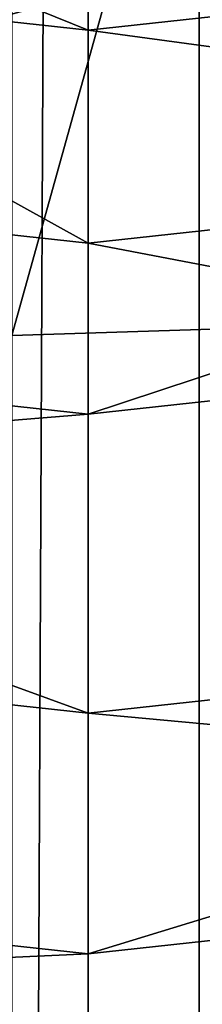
# Model space of a CAD drawing. Header units: millimetres. Extents: x -4.88 to 4.89, y -4.29 to 5.48.
# Tile 167 of 256: x 0.00027 to 0.0066, y -0.55097 to -0.51688. Entities that reach past the tile are written whole.
import ezdxf

# ---------------------------------------------------------------- set-up
doc = ezdxf.new("R2010")
doc.units = ezdxf.units.MM
doc.layers.get('0').update_dxf_attribs({"true_color": 0x5890e1})

msp = doc.modelspace()

# ---------------------------------------------------------------- meshes
at = {"color": 206, "true_color": 0x6c0888}
mesh = msp.add_polyface(dxfattribs=at)
corners = [(-4.61817455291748, 0.5942677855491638, 63.11192321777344), (-0.3076751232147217, 0.5942677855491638, 63.11192321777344), (-0.3070552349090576, 0.5745411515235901, 63.11192321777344), (-0.3076751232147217, 0.5942676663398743, 63.64631652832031), (-0.3070552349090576, 0.5745410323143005, 63.64631652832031), (-4.492310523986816, 0.3112271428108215, 63.62292098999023), (-4.609048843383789, 0.3038826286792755, 63.11192321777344), (-0.3051979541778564, 0.5548924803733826, 63.11192321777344), (-0.3051979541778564, 0.554892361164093, 63.64631652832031), (-4.46566104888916, 0.02930366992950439, 63.62292098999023), (-4.581707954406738, 0.01464360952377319, 63.11192321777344), (-0.3021106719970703, 0.5353990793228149, 63.11192321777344), (-0.3021106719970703, 0.5353990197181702, 63.64631652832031), (-4.421361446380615, -0.2503901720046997, 63.62292098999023), (-4.536259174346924, -0.2723079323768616, 63.11192321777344), (-0.2978050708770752, 0.5161380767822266, 63.11192321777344), (-0.2978050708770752, 0.5161380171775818, 63.64631652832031), (-4.359587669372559, -0.5267506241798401, 63.62292098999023), (-4.472882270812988, -0.5558395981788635, 63.11192321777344), (-0.2922987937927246, 0.4971854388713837, 63.11192321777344), (-0.2922987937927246, 0.4971853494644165, 63.64631652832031), (-4.280582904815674, -0.7986868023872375, 63.62292098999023), (-0.2856135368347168, 0.4786157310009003, 63.64631652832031), (-0.2856135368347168, 0.4786158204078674, 63.11192321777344), (-0.2777750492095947, 0.4605026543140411, 63.64631652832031), (-0.2777755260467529, 0.4605027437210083, 63.11192321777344), (-0.268815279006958, 0.4429174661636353, 63.64631652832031), (-0.268815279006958, 0.44291752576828, 63.11192321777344), (-0.2587685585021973, 0.4259296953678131, 63.64631652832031), (-0.2587685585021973, 0.4259297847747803, 63.11192321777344), (-0.2476754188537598, 0.4096059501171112, 63.64631652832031), (-0.2476754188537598, 0.4096060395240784, 63.11192321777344), (-0.2355785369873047, 0.394011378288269, 63.64631652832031), (-0.2355785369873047, 0.3940114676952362, 63.11192321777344), (-0.2225267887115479, 0.3792068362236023, 63.64631652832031), (-0.2225267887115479, 0.3792069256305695, 63.11192321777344), (-0.2085716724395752, 0.3652509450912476, 63.64631652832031), (-0.2085716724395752, 0.3652510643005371, 63.11192321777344), (-0.1937670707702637, 0.3521991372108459, 63.64631652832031), (-0.1937670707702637, 0.3521992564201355, 63.11192321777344), (-0.1781723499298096, 0.3401025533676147, 63.64631271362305), (-0.1781723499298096, 0.3401026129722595, 63.11192321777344), (-0.161848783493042, 0.3290092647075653, 63.64631652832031), (-0.161848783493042, 0.3290091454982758, 63.11192321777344), (-0.1448607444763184, 0.3189625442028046, 63.64631652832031), (-0.1448607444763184, 0.318962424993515, 63.11192321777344), (-0.1272754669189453, 0.310002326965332, 63.64631652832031), (-0.1272754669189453, 0.3100021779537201, 63.11192321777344), (-0.1091625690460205, 0.3021639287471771, 63.64631652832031), (-0.1091625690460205, 0.3021638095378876, 63.11192321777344), (-0.09059309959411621, 0.295478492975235, 63.64631652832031), (-0.09059309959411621, 0.2954785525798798, 63.11192321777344), (-0.0716402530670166, 0.2899720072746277, 63.64631652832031), (-0.0716402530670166, 0.2899720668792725, 63.11192321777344), (-0.05237913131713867, 0.2856671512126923, 63.64631652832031), (-0.05237936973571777, 0.285667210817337, 63.11192321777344), (-0.03288602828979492, 0.2825792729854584, 63.64631652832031), (-0.03288602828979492, 0.2825789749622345, 63.11192321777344), (-0.01323723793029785, 0.2807220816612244, 63.64631652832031), (-0.01323723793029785, 0.2807217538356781, 63.11192321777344), (0.006489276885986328, 0.2801022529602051, 63.64631652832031), (0.006489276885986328, 0.2801019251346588, 63.11192321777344)]
mesh.append_faces([[corners[k] for k in face] for face in [(1, 4, 2), (3, 5, 4), (2, 8, 7), (4, 9, 8), (7, 12, 11), (8, 13, 12), (11, 16, 15), (12, 17, 16), (15, 20, 19), (16, 21, 20), (19, 22, 23), (23, 24, 25), (25, 26, 27), (27, 28, 29), (29, 30, 31), (31, 32, 33), (33, 34, 35), (35, 36, 37), (37, 38, 39), (39, 40, 41), (41, 42, 43), (43, 44, 45), (45, 46, 47), (47, 48, 49), (49, 50, 51), (51, 52, 53), (53, 54, 55), (55, 56, 57), (57, 58, 59), (59, 60, 61)]], dxfattribs={"vtx0": -1, "color": 206})
mesh.append_faces([[corners[k] for k in face] for face in [(0, 1, 2), (1, 3, 4), (6, 2, 7), (2, 4, 8), (10, 7, 11), (7, 8, 12), (14, 11, 15), (11, 12, 16), (18, 15, 19), (15, 16, 20), (19, 20, 22), (23, 22, 24), (25, 24, 26), (27, 26, 28), (29, 28, 30), (31, 30, 32), (33, 32, 34), (35, 34, 36), (37, 36, 38), (39, 38, 40), (41, 40, 42), (43, 42, 44), (45, 44, 46), (47, 46, 48), (49, 48, 50), (51, 50, 52), (53, 52, 54), (55, 54, 56), (57, 56, 58), (59, 58, 60)]], dxfattribs={"vtx2": -1, "color": 206})
mesh = msp.add_polyface(dxfattribs=at)
corners = [(0.00648951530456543, -4.030397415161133, 63.11192321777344), (0.006489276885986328, 0.2801019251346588, 63.11192321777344), (0.02621603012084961, 0.2807217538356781, 63.11192321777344), (0.006489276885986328, 0.2801022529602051, 63.64631652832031), (0.02621603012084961, 0.2807220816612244, 63.64631652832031), (0.2895300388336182, -3.90453314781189, 63.62292098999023), (0.2968742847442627, -4.0212721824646, 63.11192321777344), (0.04586458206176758, 0.2825793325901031, 63.11192321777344), (0.04586482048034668, 0.2825796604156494, 63.64631652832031), (0.5714540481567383, -3.877883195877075, 63.62292098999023), (0.5861139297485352, -3.993930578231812, 63.11192321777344), (0.06535840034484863, 0.2856664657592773, 63.11192321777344), (0.06535840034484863, 0.2856667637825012, 63.64631652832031), (0.8511476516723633, -3.833584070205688, 63.62292098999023), (0.8730654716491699, -3.948482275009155, 63.11192321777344), (0.08461928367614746, 0.2899720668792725, 63.11192321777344), (0.08461928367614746, 0.2899720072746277, 63.64631652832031), (1.127508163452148, -3.77181077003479, 63.62292098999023), (1.156597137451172, -3.88510537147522, 63.11192321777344), (0.103571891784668, 0.2954781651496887, 63.11192321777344), (0.1035721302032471, 0.2954782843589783, 63.64631652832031), (0.1221413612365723, 0.3021639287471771, 63.64631652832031), (0.1221413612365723, 0.3021638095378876, 63.11192321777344), (0.1402542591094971, 0.3100021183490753, 63.64631652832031), (0.1402542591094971, 0.3100019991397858, 63.11192321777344), (0.1578400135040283, 0.3189620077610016, 63.64631652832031), (0.1578395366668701, 0.3189618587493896, 63.11192321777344), (0.174828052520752, 0.3290086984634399, 63.64631652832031), (0.174828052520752, 0.3290085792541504, 63.11192321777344), (0.1911506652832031, 0.3401019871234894, 63.64631271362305), (0.1911506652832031, 0.3401018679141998, 63.11192321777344), (0.2067456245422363, 0.352198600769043, 63.64631652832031), (0.2067456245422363, 0.3521984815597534, 63.11192321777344), (0.2215499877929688, 0.3652504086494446, 63.64631652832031), (0.2215499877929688, 0.365250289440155, 63.11192321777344), (0.2355067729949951, 0.3792060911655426, 63.64631652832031), (0.2355062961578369, 0.3792060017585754, 63.11192321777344), (0.248558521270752, 0.3940104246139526, 63.64631652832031), (0.2485580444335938, 0.3940103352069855, 63.11192321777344), (0.2606544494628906, 0.4096050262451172, 63.64631652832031), (0.2606544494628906, 0.4096049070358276, 63.11192321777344), (0.2717475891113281, 0.4259287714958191, 63.64631652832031), (0.2717475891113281, 0.4259286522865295, 63.11192321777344), (0.2817950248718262, 0.4429164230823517, 63.64631652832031), (0.2817947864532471, 0.4429164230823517, 63.11192321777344), (0.290755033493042, 0.4605017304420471, 63.64631652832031), (0.290755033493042, 0.4605016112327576, 63.11192321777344), (0.298593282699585, 0.4786148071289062, 63.64631652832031), (0.298593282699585, 0.4786147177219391, 63.11192321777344), (0.3052785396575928, 0.4971842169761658, 63.64631652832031), (0.3052785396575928, 0.4971841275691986, 63.11192321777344), (0.3107848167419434, 0.5161370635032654, 63.64631652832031), (0.3107848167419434, 0.5161369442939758, 63.11192321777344), (0.3150908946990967, 0.535398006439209, 63.64631652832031), (0.3150908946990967, 0.5353979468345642, 63.11192321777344), (0.3181779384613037, 0.5548912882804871, 63.64631652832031), (0.3181779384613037, 0.5548911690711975, 63.11192321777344), (0.3200352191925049, 0.5745400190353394, 63.64631652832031), (0.3200352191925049, 0.5745398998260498, 63.11192321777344), (0.3206551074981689, 0.5942666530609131, 63.64631652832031), (0.3206551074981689, 0.5942665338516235, 63.11192321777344)]
mesh.append_faces([[corners[k] for k in face] for face in [(1, 4, 2), (3, 5, 4), (2, 8, 7), (4, 9, 8), (7, 12, 11), (8, 13, 12), (11, 16, 15), (12, 17, 16), (15, 20, 19), (19, 21, 22), (22, 23, 24), (24, 25, 26), (26, 27, 28), (28, 29, 30), (30, 31, 32), (32, 33, 34), (34, 35, 36), (36, 37, 38), (38, 39, 40), (40, 41, 42), (42, 43, 44), (44, 45, 46), (46, 47, 48), (48, 49, 50), (50, 51, 52), (52, 53, 54), (54, 55, 56), (56, 57, 58), (58, 59, 60)]], dxfattribs={"vtx0": -1, "color": 206})
mesh.append_faces([[corners[k] for k in face] for face in [(0, 1, 2), (1, 3, 4), (6, 2, 7), (2, 4, 8), (10, 7, 11), (7, 8, 12), (14, 11, 15), (11, 12, 16), (18, 15, 19), (15, 16, 20), (19, 20, 21), (22, 21, 23), (24, 23, 25), (26, 25, 27), (28, 27, 29), (30, 29, 31), (32, 31, 33), (34, 33, 35), (36, 35, 37), (38, 37, 39), (40, 39, 41), (42, 41, 43), (44, 43, 45), (46, 45, 47), (48, 47, 49), (50, 49, 51), (52, 51, 53), (54, 53, 55), (56, 55, 57), (58, 57, 59)]], dxfattribs={"vtx2": -1, "color": 206})
mesh = msp.add_polyface(dxfattribs=at)
corners = [(-4.391827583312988, -0.8348321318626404, 63.11192321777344), (-0.2922987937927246, 0.4971854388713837, 63.11192321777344), (-0.2856135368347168, 0.4786158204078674, 63.11192321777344), (-0.2922987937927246, 0.4971853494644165, 63.64631652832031), (-4.184659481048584, -1.065125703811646, 63.62292098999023), (-0.2856135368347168, 0.4786157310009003, 63.64631652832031), (-4.29341459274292, -1.108184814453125, 63.11192321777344), (-0.2777755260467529, 0.4605027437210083, 63.11192321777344), (-4.072195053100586, -1.325015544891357, 63.62292098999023), (-0.2777750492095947, 0.4605026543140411, 63.64631652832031), (-4.178031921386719, -1.374818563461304, 63.11192321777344), (-0.268815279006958, 0.44291752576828, 63.11192321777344), (-3.943633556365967, -1.577331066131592, 63.62292098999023), (-0.268815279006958, 0.4429174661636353, 63.64631652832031), (-4.046134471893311, -1.633681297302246, 63.11192321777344), (-0.2587685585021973, 0.4259297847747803, 63.11192321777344), (-3.799483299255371, -1.821076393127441, 63.62292098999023), (-0.2587685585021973, 0.4259296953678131, 63.64631652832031), (-3.89824366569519, -1.883751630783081, 63.11192321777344), (-0.2476754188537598, 0.4096060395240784, 63.11192321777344), (-3.640312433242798, -2.055289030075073, 63.62292098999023), (-0.2476754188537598, 0.4096059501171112, 63.64631652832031), (-3.734942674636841, -2.124041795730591, 63.11192321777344), (-0.2355785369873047, 0.3940114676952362, 63.11192321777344), (-3.46674919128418, -2.279045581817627, 63.62292098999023), (-0.2355785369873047, 0.394011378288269, 63.64631652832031), (-3.556875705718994, -2.353604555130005, 63.11192321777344), (-0.2225267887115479, 0.3792069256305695, 63.11192321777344), (-3.279478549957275, -2.491462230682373, 63.62292098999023), (-0.2225267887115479, 0.3792068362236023, 63.64631652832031), (-3.364745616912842, -2.571532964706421, 63.11192321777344), (-0.2085716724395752, 0.3652510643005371, 63.11192321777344), (-3.079240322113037, -2.69170069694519, 63.62292098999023), (-0.2085716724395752, 0.3652509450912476, 63.64631652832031), (-3.159311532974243, -2.776967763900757, 63.11192321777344), (-0.1937670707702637, 0.3521992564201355, 63.11192321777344), (-2.866823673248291, -2.878971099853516, 63.62292098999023), (-0.1937670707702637, 0.3521991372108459, 63.64631652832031), (-2.941382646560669, -2.969097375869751, 63.11192321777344), (-0.1781723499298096, 0.3401026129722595, 63.11192321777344), (-2.643067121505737, -3.052534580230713, 63.62292098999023), (-0.1781723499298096, 0.3401025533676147, 63.64631271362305), (-2.711820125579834, -3.147164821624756, 63.11192321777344), (-0.161848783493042, 0.3290091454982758, 63.11192321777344), (-2.471529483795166, -3.310465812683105, 63.11192321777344), (-2.408854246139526, -3.211705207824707, 63.62292098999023), (-0.161848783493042, 0.3290092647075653, 63.64631652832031), (-0.1448607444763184, 0.318962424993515, 63.11192321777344), (-2.22145938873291, -3.458357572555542, 63.11192321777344), (-2.165109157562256, -3.355855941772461, 63.62292098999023), (-0.1448607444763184, 0.3189625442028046, 63.64631652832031), (-0.1272754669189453, 0.3100021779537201, 63.11192321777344), (-1.962596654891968, -3.590254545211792, 63.11192321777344), (-1.912793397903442, -3.484417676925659, 63.62292098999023), (-0.1272754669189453, 0.310002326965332, 63.64631652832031), (-0.1091625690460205, 0.3021638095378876, 63.11192321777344), (-1.695963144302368, -3.705637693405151, 63.11192321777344), (-1.652904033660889, -3.596882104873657, 63.62292098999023), (-0.1091625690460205, 0.3021639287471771, 63.64631652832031), (-0.09059309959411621, 0.2954785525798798, 63.11192321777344), (-1.422610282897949, -3.804050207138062, 63.11192321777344), (-1.386464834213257, -3.692805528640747, 63.62292098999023), (-0.09059309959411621, 0.295478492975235, 63.64631652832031), (-0.0716402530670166, 0.2899720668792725, 63.11192321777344), (-1.143618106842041, -3.88510537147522, 63.11192321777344), (-1.114529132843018, -3.771810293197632, 63.62292098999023), (-0.0716402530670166, 0.2899720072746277, 63.64631652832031), (-0.05237936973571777, 0.285667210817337, 63.11192321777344), (-0.8600859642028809, -3.948482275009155, 63.11192321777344), (-0.8381679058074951, -3.833584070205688, 63.62292098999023), (-0.05237913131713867, 0.2856671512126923, 63.64631652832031), (-0.03288602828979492, 0.2825789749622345, 63.11192321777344), (-0.573134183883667, -3.99393105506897, 63.11192321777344), (-0.558474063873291, -3.877884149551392, 63.62292098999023), (-0.03288602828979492, 0.2825792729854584, 63.64631652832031), (-0.01323723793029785, 0.2807217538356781, 63.11192321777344), (-0.2765510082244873, -3.90453314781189, 63.62292098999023), (-0.01323723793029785, 0.2807220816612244, 63.64631652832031), (-0.28389573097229, -4.0212721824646, 63.11192321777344), (0.006489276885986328, 0.2801019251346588, 63.11192321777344), (0.00648951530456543, -3.913428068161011, 63.62292098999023), (0.006489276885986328, 0.2801022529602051, 63.64631652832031)]
mesh.append_faces([[corners[k] for k in face] for face in [(3, 4, 5), (5, 8, 9), (9, 12, 13), (13, 16, 17), (17, 20, 21), (21, 24, 25), (25, 28, 29), (29, 32, 33), (33, 36, 37), (37, 40, 41), (42, 43, 44), (41, 45, 46), (44, 47, 48), (46, 49, 50), (48, 51, 52), (50, 53, 54), (52, 55, 56), (54, 57, 58), (56, 59, 60), (58, 61, 62), (60, 63, 64), (62, 65, 66), (64, 67, 68), (66, 69, 70), (68, 71, 72), (70, 73, 74), (74, 76, 77), (77, 80, 81)]], dxfattribs={"vtx0": -1, "color": 206})
mesh.append_faces([[corners[k] for k in face] for face in [(0, 1, 2), (6, 2, 7), (10, 7, 11), (14, 11, 15), (18, 15, 19), (22, 19, 23), (26, 23, 27), (30, 27, 31), (34, 31, 35), (38, 35, 39), (37, 36, 40), (42, 39, 43), (41, 40, 45), (44, 43, 47), (46, 45, 49), (48, 47, 51), (50, 49, 53), (52, 51, 55), (54, 53, 57), (56, 55, 59), (58, 57, 61), (60, 59, 63), (62, 61, 65), (64, 63, 67), (66, 65, 69), (68, 67, 71), (70, 69, 73), (72, 71, 75), (74, 73, 76), (78, 75, 79), (77, 76, 80)]], dxfattribs={"vtx2": -1, "color": 206})
mesh = msp.add_polyface(dxfattribs=at)
corners = [(0.00648951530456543, -4.030397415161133, 63.11192321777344), (0.02621603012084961, 0.2807217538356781, 63.11192321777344), (0.2968742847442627, -4.0212721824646, 63.11192321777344), (0.006489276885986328, 0.2801022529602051, 63.64631652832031), (0.00648951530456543, -3.913428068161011, 63.62292098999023), (0.2895300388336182, -3.90453314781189, 63.62292098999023), (0.04586458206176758, 0.2825793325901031, 63.11192321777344), (0.5861139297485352, -3.993930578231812, 63.11192321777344), (0.02621603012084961, 0.2807220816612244, 63.64631652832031), (0.5714540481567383, -3.877883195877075, 63.62292098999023), (0.06535840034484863, 0.2856664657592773, 63.11192321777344), (0.8730654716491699, -3.948482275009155, 63.11192321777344), (0.04586482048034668, 0.2825796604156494, 63.64631652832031), (0.8511476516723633, -3.833584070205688, 63.62292098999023), (0.08461928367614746, 0.2899720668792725, 63.11192321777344), (1.156597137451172, -3.88510537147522, 63.11192321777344), (0.06535840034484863, 0.2856667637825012, 63.64631652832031), (1.127508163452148, -3.77181077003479, 63.62292098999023), (0.103571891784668, 0.2954781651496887, 63.11192321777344), (1.435590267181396, -3.804050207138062, 63.11192321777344), (0.08461928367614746, 0.2899720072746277, 63.64631652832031), (1.399445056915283, -3.692806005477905, 63.62292098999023), (0.1221413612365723, 0.3021638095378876, 63.11192321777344), (1.708942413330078, -3.705637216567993, 63.11192321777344), (0.1035721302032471, 0.2954782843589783, 63.64631652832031), (1.66588306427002, -3.596881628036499, 63.62292098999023), (0.1402542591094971, 0.3100019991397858, 63.11192321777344), (1.975575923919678, -3.590254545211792, 63.11192321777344), (0.1221413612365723, 0.3021639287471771, 63.64631652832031), (1.925773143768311, -3.484417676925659, 63.62292098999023), (0.1578395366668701, 0.3189618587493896, 63.11192321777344), (2.234439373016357, -3.458357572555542, 63.11192321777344), (0.1402542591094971, 0.3100021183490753, 63.64631652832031), (2.178088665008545, -3.355855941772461, 63.62292098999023), (0.174828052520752, 0.3290085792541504, 63.11192321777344), (2.484509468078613, -3.310466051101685, 63.11192321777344), (0.1578400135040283, 0.3189620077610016, 63.64631652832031), (2.421834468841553, -3.211705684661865, 63.62292098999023), (2.513118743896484, -3.355547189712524, 63.11565399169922), (2.746199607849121, -3.176621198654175, 63.11360168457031), (2.756182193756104, -3.190360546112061, 63.11565399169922), (2.504018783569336, -3.34120774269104, 63.11360168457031), (2.73574161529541, -3.162226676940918, 63.11235046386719), (2.494484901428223, -3.326184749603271, 63.11235046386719), (2.724798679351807, -3.147165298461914, 63.11192321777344), (0.1911506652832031, 0.3401018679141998, 63.11192321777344), (0.174828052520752, 0.3290086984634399, 63.64631652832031), (2.656045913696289, -3.052535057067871, 63.62292098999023), (2.497044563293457, -3.330218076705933, 63.97383117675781), (2.73854923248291, -3.166091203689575, 63.97383117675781), (2.711048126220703, -3.128239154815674, 65.01727294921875), (2.836936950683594, -3.301510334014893, 63.18302154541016), (2.831644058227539, -3.294225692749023, 63.17399978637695), (3.070231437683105, -3.109158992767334, 63.17399978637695), (2.825966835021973, -3.28641152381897, 63.16547393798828), (3.064074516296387, -3.1017165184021, 63.16547393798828), (2.81989574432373, -3.278055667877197, 63.15747451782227), (3.057491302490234, -3.093758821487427, 63.15747451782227), (2.813424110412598, -3.269147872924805, 63.15002822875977), (3.050471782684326, -3.085274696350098, 63.15002822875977), (2.806541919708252, -3.259675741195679, 63.14316177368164), (3.043009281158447, -3.076253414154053, 63.14316177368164), (2.79924201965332, -3.249628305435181, 63.13690185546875), (3.035092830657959, -3.066684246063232, 63.13690185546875), (2.791515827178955, -3.238993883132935, 63.13127517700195), (3.026714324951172, -3.05655574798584, 63.13127517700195), (2.783355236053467, -3.227761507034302, 63.12630844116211), (3.017863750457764, -3.045857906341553, 63.12630844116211), (2.77475118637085, -3.215919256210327, 63.12203216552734), (3.008533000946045, -3.034579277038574, 63.12203216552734), (2.765696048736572, -3.203456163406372, 63.11847305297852), (2.998713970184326, -3.022709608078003, 63.11847305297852), (2.988395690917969, -3.010237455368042, 63.11565399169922), (2.977570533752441, -2.997151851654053, 63.11360168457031), (2.96622896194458, -2.983442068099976, 63.11235046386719), (2.954361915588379, -2.969097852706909, 63.11192321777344), (0.2067456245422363, 0.3521984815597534, 63.11192321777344), (0.1911506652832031, 0.3401019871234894, 63.64631271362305), (2.87980318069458, -2.878971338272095, 63.62292098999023), (2.969274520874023, -2.987123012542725, 63.97383117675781), (2.939451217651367, -2.951071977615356, 65.01727294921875), (2.876054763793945, -3.355351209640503, 65.22996520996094), (3.118392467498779, -3.167375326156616, 65.22996520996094), (0.2215499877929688, 0.365250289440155, 63.11192321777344), (3.172290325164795, -2.776968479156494, 63.11192321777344), (0.2067456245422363, 0.352198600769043, 63.64631652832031), (3.092219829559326, -2.691701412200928, 63.62292098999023), (0.2355062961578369, 0.3792060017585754, 63.11192321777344), (3.377725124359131, -2.571533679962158, 63.11192321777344), (0.2215499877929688, 0.3652504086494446, 63.64631652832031), (3.292458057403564, -2.491462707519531, 63.62292098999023), (0.2485580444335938, 0.3940103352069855, 63.11192321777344), (3.569855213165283, -2.353605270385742, 63.11192321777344), (0.2355067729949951, 0.3792060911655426, 63.64631652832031), (3.479729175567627, -2.279045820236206, 63.62292098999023), (0.2606544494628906, 0.4096049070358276, 63.11192321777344), (3.747922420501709, -2.124042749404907, 63.11192321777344)]
mesh.append_faces([[corners[k] for k in face] for face in [(0, 1, 2), (2, 6, 7), (7, 10, 11), (11, 14, 15), (15, 18, 19), (19, 22, 23), (23, 26, 27), (27, 30, 31), (31, 34, 35), (38, 39, 40), (41, 42, 39), (43, 44, 42), (35, 45, 44), (37, 49, 47), (48, 50, 49), (70, 72, 71), (40, 73, 72), (39, 74, 73), (42, 75, 74), (44, 76, 75), (47, 79, 78), (49, 80, 79), (50, 82, 80), (75, 83, 84), (84, 87, 88), (88, 91, 92), (92, 95, 96)]], dxfattribs={"vtx0": -1, "color": 206})
mesh.append_faces([[corners[k] for k in face] for face in [(3, 4, 5), (8, 5, 9), (12, 9, 13), (16, 13, 17), (20, 17, 21), (24, 21, 25), (28, 25, 29), (32, 29, 33), (36, 33, 37), (46, 37, 47), (37, 48, 49), (51, 52, 53), (52, 54, 55), (54, 56, 57), (56, 58, 59), (58, 60, 61), (60, 62, 63), (62, 64, 65), (64, 66, 67), (66, 68, 69), (68, 70, 71), (70, 40, 72), (40, 39, 73), (39, 42, 74), (42, 44, 75), (77, 47, 78), (47, 49, 79), (49, 50, 80), (50, 81, 82), (85, 78, 86), (89, 86, 90), (93, 90, 94)]], dxfattribs={"vtx2": -1, "color": 206})
mesh = msp.add_polyface(dxfattribs=at)
corners = [(-1.183853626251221, -4.041811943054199, 63.15747451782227), (-0.8883390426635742, -4.096590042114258, 63.15002822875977), (-0.89040207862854, -4.107405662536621, 63.15747451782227), (-1.18111515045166, -4.031147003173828, 63.15002822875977), (-0.8861451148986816, -4.085089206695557, 63.14316177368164), (-1.178203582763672, -4.019806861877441, 63.14316177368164), (-0.8838181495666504, -4.072889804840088, 63.13690185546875), (-1.175114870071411, -4.007777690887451, 63.13690185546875), (-0.881354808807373, -4.059978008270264, 63.13127517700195), (-1.17184591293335, -3.99504542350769, 63.13127517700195), (-0.8787531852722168, -4.046339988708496, 63.12630844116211), (-1.168393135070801, -3.981597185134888, 63.12630844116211), (-0.8760104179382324, -4.031961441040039, 63.12203216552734), (-1.164752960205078, -3.967419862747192, 63.12203216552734), (-0.8731238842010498, -4.016829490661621, 63.11847305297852), (-1.160921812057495, -3.952498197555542, 63.11847305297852), (-0.8700907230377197, -4.00092887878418, 63.11565399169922), (-1.156896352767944, -3.936820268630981, 63.11565399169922), (-0.8669083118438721, -3.984246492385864, 63.11360168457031), (-1.15267276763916, -3.920370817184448, 63.11360168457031), (-0.8635745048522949, -3.966768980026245, 63.11235046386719), (-1.148247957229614, -3.903136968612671, 63.11235046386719), (-0.8600859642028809, -3.948482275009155, 63.11192321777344), (-1.114529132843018, -3.771810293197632, 63.62292098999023), (-0.8644692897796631, -3.971461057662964, 63.97383117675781), (-0.8381679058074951, -3.833584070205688, 63.62292098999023), (-1.149435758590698, -3.907763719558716, 63.97383117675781), (-0.8557019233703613, -3.925502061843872, 65.01727294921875), (-1.137799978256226, -3.862445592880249, 65.01727294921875), (-0.9083049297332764, -4.201255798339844, 65.22996520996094), (-0.5873603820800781, -4.106542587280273, 63.13127517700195), (-0.5856201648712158, -4.092767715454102, 63.12630844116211), (-0.5837855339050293, -4.078245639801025, 63.12203216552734), (-0.5818548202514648, -4.062962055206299, 63.11847305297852), (-0.5798261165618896, -4.046902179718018, 63.11565399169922), (-0.5776975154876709, -4.030053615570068, 63.11360168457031), (-0.575467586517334, -4.012401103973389, 63.11235046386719), (-0.573134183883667, -3.99393105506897, 63.11192321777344), (-0.576066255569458, -4.017139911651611, 63.97383117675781), (-0.558474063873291, -3.877884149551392, 63.62292098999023), (-0.5702018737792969, -3.970721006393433, 65.01727294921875), (-0.6053860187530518, -4.249233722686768, 65.22996520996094), (-0.2882645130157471, -4.090713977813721, 63.11847305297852), (-0.287247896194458, -4.074559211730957, 63.11565399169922), (-0.2861816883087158, -4.057609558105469, 63.11360168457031), (-0.2850644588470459, -4.039852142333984, 63.11235046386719), (-0.28389573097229, -4.0212721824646, 63.11192321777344), (-0.01323723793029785, 0.2807217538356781, 63.11192321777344), (-0.2853641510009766, -4.044619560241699, 63.97383117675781), (-0.2765510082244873, -3.90453314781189, 63.62292098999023), (-0.282426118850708, -3.997923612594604, 65.01727294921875), (-0.3000528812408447, -4.278096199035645, 65.22996520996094), (0.00648951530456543, -4.083790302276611, 63.11565399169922), (0.00648951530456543, -4.066807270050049, 63.11360168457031), (0.00648951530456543, -4.049014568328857, 63.11235046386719), (0.00648951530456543, -4.030397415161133, 63.11192321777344), (0.006489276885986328, 0.2801019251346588, 63.11192321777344), (0.00648951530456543, -4.053791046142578, 63.97383117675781), (0.00648951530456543, -3.913428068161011, 63.62292098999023), (0.006489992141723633, -4.007003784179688, 65.01727294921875)]
mesh.append_faces([[corners[k] for k in face] for face in [(0, 1, 2), (3, 4, 1), (5, 6, 4), (7, 8, 6), (9, 10, 8), (11, 12, 10), (13, 14, 12), (15, 16, 14), (17, 18, 16), (19, 20, 18), (21, 22, 20), (23, 24, 25), (26, 27, 24), (28, 29, 27), (10, 32, 31), (12, 33, 32), (14, 34, 33), (16, 35, 34), (18, 36, 35), (20, 37, 36), (25, 38, 39), (24, 40, 38), (27, 41, 40), (33, 43, 42), (34, 44, 43), (35, 45, 44), (36, 46, 45), (37, 47, 46), (39, 48, 49), (38, 50, 48), (40, 51, 50), (43, 53, 52), (44, 54, 53), (45, 55, 54), (46, 56, 55), (49, 57, 58), (48, 59, 57)]], dxfattribs={"vtx0": -1, "color": 206})
mesh.append_faces([[corners[k] for k in face] for face in [(6, 8, 30), (8, 10, 31), (10, 12, 32), (12, 14, 33), (14, 16, 34), (16, 18, 35), (18, 20, 36), (20, 22, 37), (25, 24, 38), (24, 27, 40), (32, 33, 42), (33, 34, 43), (34, 35, 44), (35, 36, 45), (36, 37, 46), (39, 38, 48), (38, 40, 50), (42, 43, 52), (43, 44, 53), (44, 45, 54), (45, 46, 55), (49, 48, 57), (48, 50, 59)]], dxfattribs={"vtx2": -1, "color": 206})
mesh = msp.add_polyface(dxfattribs=at)
corners = [(0.05041313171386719, -0.0129440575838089, -8.298449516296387), (0.7102479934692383, -0.23077392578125, -8.280877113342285), (0.04950094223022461, -0.0160839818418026, -8.298449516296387), (0.7286782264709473, -0.236762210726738, -7.897031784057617), (0.04950094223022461, -0.01608395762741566, -7.897032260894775), (0.0483933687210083, -0.01916040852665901, -7.897032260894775), (0.6943563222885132, -0.2749152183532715, -8.280877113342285), (0.0483933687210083, -0.01916043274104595, -8.298449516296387), (0.7123739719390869, -0.2820489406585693, -7.897031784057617), (0.04709482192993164, -0.02216123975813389, -7.897032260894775), (0.6757241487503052, -0.3179717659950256, -8.280877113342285), (0.04709476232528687, -0.02216126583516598, -8.298449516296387), (0.6932584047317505, -0.3262227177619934, -7.897031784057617), (0.04561036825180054, -0.02507463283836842, -7.897032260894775), (0.6544250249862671, -0.3597733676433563, -8.280877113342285), (0.04561036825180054, -0.02507464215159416, -8.298449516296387), (0.671406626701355, -0.369109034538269, -7.897031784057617), (0.04394596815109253, -0.02788903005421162, -7.897032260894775), (0.6305434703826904, -0.4001550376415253, -8.280877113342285), (0.04394590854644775, -0.02788905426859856, -8.298449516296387), (0.6469053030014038, -0.410538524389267, -7.897031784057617), (0.04210799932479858, -0.0305933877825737, -7.897032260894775), (0.6041730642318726, -0.4389578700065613, -8.280877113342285), (0.04210793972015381, -0.03059341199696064, -8.298449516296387), (0.6198505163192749, -0.450348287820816, -7.897031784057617), (0.04010403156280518, -0.03317699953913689, -7.897032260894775), (0.5754187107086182, -0.4760279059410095, -8.280877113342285), (0.0401039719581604, -0.03317702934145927, -8.298449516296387), (0.5903500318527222, -0.4883802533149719, -7.897031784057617), (0.03794169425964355, -0.03562969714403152, -7.897032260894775), (0.5443930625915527, -0.5112194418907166, -8.280877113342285), (0.03794163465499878, -0.03562972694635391, -8.298449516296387), (0.5585194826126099, -0.5244849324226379, -7.897031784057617), (0.03562963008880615, -0.03794179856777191, -7.897032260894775), (0.5112191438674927, -0.5443934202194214, -8.280877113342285), (0.03562963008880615, -0.037941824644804, -8.298449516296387), (0.5244847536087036, -0.558519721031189, -7.897031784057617), (0.0331769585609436, -0.04010411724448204, -7.897032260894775), (0.4760276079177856, -0.5754188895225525, -8.280877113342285), (0.0331769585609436, -0.04010414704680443, -8.298449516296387), (0.488379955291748, -0.5903502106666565, -7.897031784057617), (0.03059333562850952, -0.04210815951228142, -7.897032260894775), (0.438957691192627, -0.6041731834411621, -8.280877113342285), (0.03059333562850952, -0.04210818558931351, -8.298449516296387), (0.4503481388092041, -0.6198508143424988, -7.897031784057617), (0.02788901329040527, -0.0439460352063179, -7.897032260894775), (0.4105384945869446, -0.6469054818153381, -7.897031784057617), (0.4001548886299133, -0.6305436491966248, -8.280876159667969), (0.02788901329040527, -0.04394606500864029, -8.298449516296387), (0.02507460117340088, -0.04561049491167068, -7.897032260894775), (0.3691088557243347, -0.6714068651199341, -7.897031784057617), (0.3597731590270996, -0.6544253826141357, -8.280876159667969), (0.02507460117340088, -0.04561052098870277, -8.298449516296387), (0.02216118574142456, -0.04709498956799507, -7.897032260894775), (0.3262224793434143, -0.6932585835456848, -7.897031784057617), (0.3179715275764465, -0.6757243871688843, -8.280876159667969), (0.02216118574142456, -0.04709501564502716, -8.298449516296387), (0.01916038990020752, -0.04839355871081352, -7.897032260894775), (0.2820486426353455, -0.7123743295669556, -7.897031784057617), (0.2749149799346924, -0.6943565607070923, -8.280876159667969), (0.01916033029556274, -0.04839358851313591, -8.298449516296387), (0.01608389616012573, -0.04950115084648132, -7.897032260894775), (0.2367621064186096, -0.7286784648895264, -7.897031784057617), (0.2307737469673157, -0.7102483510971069, -8.280876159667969), (0.01608389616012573, -0.04950117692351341, -8.298449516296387), (0.01294398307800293, -0.05041342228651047, -7.897032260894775), (0.1905408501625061, -0.7421069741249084, -7.897031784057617), (0.1857215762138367, -0.7233372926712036, -8.280876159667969), (0.01294398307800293, -0.05041341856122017, -8.298449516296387), (0.009752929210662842, -0.05112667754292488, -7.897032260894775), (0.1435671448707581, -0.7526068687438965, -7.897031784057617), (0.1399359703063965, -0.7335715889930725, -8.280876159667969), (0.009752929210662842, -0.05112673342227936, -8.298449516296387), (0.006523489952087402, -0.05163812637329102, -7.897032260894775), (0.09602731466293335, -0.7601364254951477, -7.897031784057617), (0.09359854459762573, -0.7409106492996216, -8.280876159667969), (0.006523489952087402, -0.05163818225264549, -8.298449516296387), (0.003268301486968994, -0.05194587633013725, -7.897032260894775), (0.04689204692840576, -0.7453257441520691, -8.280876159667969), (0.003268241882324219, -0.05194593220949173, -8.298449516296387), (0.04810881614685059, -0.764665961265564, -7.897031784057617), (1.192092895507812e-07, -0.05204856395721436, -7.897032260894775), (5.960464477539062e-08, -0.7467994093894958, -8.280876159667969), (5.960464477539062e-08, -0.05204861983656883, -8.298449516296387)]
mesh.append_faces([[corners[k] for k in face] for face in [(0, 1, 2), (2, 6, 7), (7, 10, 11), (11, 14, 15), (15, 18, 19), (19, 22, 23), (23, 26, 27), (27, 30, 31), (31, 34, 35), (35, 38, 39), (39, 42, 43), (44, 45, 46), (43, 47, 48), (46, 49, 50), (48, 51, 52), (50, 53, 54), (52, 55, 56), (54, 57, 58), (56, 59, 60), (58, 61, 62), (60, 63, 64), (62, 65, 66), (64, 67, 68), (66, 69, 70), (68, 71, 72), (70, 73, 74), (72, 75, 76), (76, 78, 79), (79, 82, 83)]], dxfattribs={"vtx0": -1, "color": 206})
mesh.append_faces([[corners[k] for k in face] for face in [(3, 4, 5), (8, 5, 9), (12, 9, 13), (16, 13, 17), (20, 17, 21), (24, 21, 25), (28, 25, 29), (32, 29, 33), (36, 33, 37), (40, 37, 41), (44, 41, 45), (43, 42, 47), (46, 45, 49), (48, 47, 51), (50, 49, 53), (52, 51, 55), (54, 53, 57), (56, 55, 59), (58, 57, 61), (60, 59, 63), (62, 61, 65), (64, 63, 67), (66, 65, 69), (68, 67, 71), (70, 69, 73), (72, 71, 75), (74, 73, 77), (76, 75, 78), (80, 77, 81), (79, 78, 82)]], dxfattribs={"vtx2": -1, "color": 206})
mesh = msp.add_polyface(dxfattribs=at)
corners = [(0.1972067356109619, -0.7680689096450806, -7.931249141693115), (0.1482478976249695, -0.7771441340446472, -7.925655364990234), (0.1485897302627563, -0.7789360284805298, -7.931249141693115), (0.1967530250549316, -0.7663020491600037, -7.925655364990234), (0.1478844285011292, -0.7752388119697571, -7.920496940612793), (0.1962707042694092, -0.7644232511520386, -7.920496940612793), (0.1474988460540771, -0.7732177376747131, -7.915794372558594), (0.1957589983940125, -0.7624303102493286, -7.915794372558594), (0.1470908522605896, -0.7710785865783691, -7.911568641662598), (0.1952173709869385, -0.7603210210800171, -7.911568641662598), (0.146659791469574, -0.7688190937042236, -7.907838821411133), (0.1946454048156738, -0.7580930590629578, -7.907838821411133), (0.1462053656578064, -0.7664370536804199, -7.904626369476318), (0.1940422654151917, -0.7557442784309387, -7.904626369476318), (0.1457272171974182, -0.7639299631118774, -7.901950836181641), (0.1934075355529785, -0.7532721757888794, -7.901950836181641), (0.1452246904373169, -0.7612957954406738, -7.899833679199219), (0.1927406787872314, -0.7506747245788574, -7.899833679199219), (0.1446974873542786, -0.7585320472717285, -7.898294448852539), (0.1920409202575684, -0.7479495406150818, -7.898294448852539), (0.144145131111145, -0.75563645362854, -7.897353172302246), (0.1913078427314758, -0.7450944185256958, -7.897353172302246), (0.1435671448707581, -0.7526068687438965, -7.897031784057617), (0.1857215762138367, -0.7233372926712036, -8.280876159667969), (0.1442933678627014, -0.7564139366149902, -8.544468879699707), (0.1399359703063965, -0.7335715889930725, -8.280876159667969), (0.1915046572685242, -0.7458609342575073, -8.544468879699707), (0.1428408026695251, -0.7487998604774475, -10.83539867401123), (0.1895768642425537, -0.7383531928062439, -10.83539867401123), (0.151555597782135, -0.7944846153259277, -10.99516296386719), (0.09838420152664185, -0.7787929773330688, -7.911568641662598), (0.09809589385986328, -0.7765108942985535, -7.907838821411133), (0.09779196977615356, -0.7741049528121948, -7.904626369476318), (0.09747207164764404, -0.7715728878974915, -7.901950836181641), (0.09713596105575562, -0.7689122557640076, -7.899833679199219), (0.0967833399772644, -0.7661208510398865, -7.898294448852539), (0.09641391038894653, -0.7631963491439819, -7.897353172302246), (0.09602731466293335, -0.7601364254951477, -7.897031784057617), (0.09651303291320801, -0.7639815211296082, -8.544468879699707), (0.09359854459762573, -0.7409106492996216, -8.280876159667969), (0.09554147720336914, -0.7562913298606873, -10.83539867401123), (0.1013704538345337, -0.8024331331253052, -10.99516296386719), (0.04883259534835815, -0.7761706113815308, -7.901950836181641), (0.04866421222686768, -0.7734941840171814, -7.899833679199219), (0.04848754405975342, -0.770686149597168, -7.898294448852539), (0.04830247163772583, -0.767744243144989, -7.897353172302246), (0.04810881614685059, -0.764665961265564, -7.897031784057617), (0.003268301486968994, -0.05194587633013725, -7.897032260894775), (0.04835218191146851, -0.7685340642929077, -8.544468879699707), (0.04689204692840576, -0.7453257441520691, -8.280876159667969), (0.04786539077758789, -0.7607980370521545, -10.83539867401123), (0.05078566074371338, -0.8072147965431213, -10.99516296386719), (1.192092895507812e-07, -0.7750235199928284, -7.899833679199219), (1.192092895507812e-07, -0.7722099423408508, -7.898294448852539), (1.192092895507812e-07, -0.7692621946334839, -7.897353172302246), (1.192092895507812e-07, -0.7661779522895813, -7.897031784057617), (1.192092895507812e-07, -0.05204856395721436, -7.897032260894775), (5.960464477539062e-08, -0.7700536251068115, -8.544468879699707), (5.960464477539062e-08, -0.7467994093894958, -8.280876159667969), (0, -0.7623022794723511, -10.83539867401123)]
mesh.append_faces([[corners[k] for k in face] for face in [(0, 1, 2), (3, 4, 1), (5, 6, 4), (7, 8, 6), (9, 10, 8), (11, 12, 10), (13, 14, 12), (15, 16, 14), (17, 18, 16), (19, 20, 18), (21, 22, 20), (23, 24, 25), (26, 27, 24), (28, 29, 27), (10, 32, 31), (12, 33, 32), (14, 34, 33), (16, 35, 34), (18, 36, 35), (20, 37, 36), (25, 38, 39), (24, 40, 38), (27, 41, 40), (33, 43, 42), (34, 44, 43), (35, 45, 44), (36, 46, 45), (37, 47, 46), (39, 48, 49), (38, 50, 48), (40, 51, 50), (43, 53, 52), (44, 54, 53), (45, 55, 54), (46, 56, 55), (49, 57, 58), (48, 59, 57)]], dxfattribs={"vtx0": -1, "color": 206})
mesh.append_faces([[corners[k] for k in face] for face in [(6, 8, 30), (8, 10, 31), (10, 12, 32), (12, 14, 33), (14, 16, 34), (16, 18, 35), (18, 20, 36), (20, 22, 37), (25, 24, 38), (24, 27, 40), (32, 33, 42), (33, 34, 43), (34, 35, 44), (35, 36, 45), (36, 37, 46), (39, 38, 48), (38, 40, 50), (42, 43, 52), (43, 44, 53), (44, 45, 54), (45, 46, 55), (49, 48, 57), (48, 50, 59)]], dxfattribs={"vtx2": -1, "color": 206})
at = {"color": 213, "true_color": 0xc458e1}
mesh = msp.add_polyface(dxfattribs=at)
corners = [(0.2187423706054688, -0.5524775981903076, -9.400459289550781), (0.1784298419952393, -0.4506598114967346, -9.391846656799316), (0.1497805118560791, -0.4609742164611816, -9.391846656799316), (0.1836203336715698, -0.5651223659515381, -9.400459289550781), (0.1588457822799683, -0.401196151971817, -9.753114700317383), (0.1943013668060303, -0.4907464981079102, -9.78031063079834), (0.1631036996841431, -0.5019784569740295, -9.78031063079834), (0.1928372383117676, -0.5934886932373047, -9.807680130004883), (0.2168004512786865, -0.6672401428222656, -9.410802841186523), (0.1477737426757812, -0.575536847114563, -9.400459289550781), (0.1205402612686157, -0.4694694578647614, -9.391846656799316), (0.1333410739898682, -0.4103784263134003, -9.753114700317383), (0.1312624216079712, -0.5112292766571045, -9.78031063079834), (0.1073100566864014, -0.4179412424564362, -9.753114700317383), (0.15519118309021, -0.6044259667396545, -9.807679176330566), (0.09082400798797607, -0.4761118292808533, -9.391846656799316), (0.1113436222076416, -0.5836799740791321, -9.400459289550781), (0.09890294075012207, -0.518462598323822, -9.78031063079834), (0.08085548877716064, -0.4238545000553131, -9.753114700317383), (0.1169326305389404, -0.6129778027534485, -9.807679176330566), (0.06074953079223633, -0.4808752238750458, -9.391846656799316), (0.07447433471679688, -0.5895195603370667, -9.400459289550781), (0.06615328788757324, -0.5236496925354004, -9.78031063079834), (0.05408191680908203, -0.4280950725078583, -9.753114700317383), (0.07821273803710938, -0.6191105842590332, -9.807680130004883), (0.03043532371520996, -0.483740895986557, -9.391846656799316), (0.03731119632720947, -0.5930325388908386, -9.400459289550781), (0.03314244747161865, -0.5267701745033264, -9.78031063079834), (0.02709484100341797, -0.4306460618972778, -9.753114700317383), (0.0391840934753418, -0.6227998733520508, -9.807680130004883), (7.152557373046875e-07, -0.4846972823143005, -9.391846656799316), (7.152557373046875e-07, -0.5942050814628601, -9.400459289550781), (8.344650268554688e-07, -0.3729406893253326, -9.384832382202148), (8.344650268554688e-07, -0.5278117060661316, -9.78031063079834), (8.344650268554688e-07, -0.4314976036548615, -9.753114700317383), (8.344650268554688e-07, -0.6240313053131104, -9.807680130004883)]
mesh.append_faces([[corners[k] for k in face] for face in [(0, 2, 3), (5, 7, 6), (3, 10, 9), (11, 12, 13), (6, 14, 12), (9, 15, 16), (13, 17, 18), (12, 19, 17), (16, 20, 21), (18, 22, 23), (17, 24, 22), (21, 25, 26), (23, 27, 28), (22, 29, 27), (26, 30, 31), (25, 32, 30), (28, 33, 34), (27, 35, 33)]], dxfattribs={"vtx0": -1, "color": 213})
mesh.append_faces([[corners[k] for k in face] for face in [(0, 1, 2), (4, 5, 6), (8, 3, 9), (3, 2, 10), (11, 6, 12), (6, 7, 14), (9, 10, 15), (13, 12, 17), (12, 14, 19), (16, 15, 20), (18, 17, 22), (17, 19, 24), (21, 20, 25), (23, 22, 27), (22, 24, 29), (26, 25, 30), (28, 27, 33), (27, 29, 35)]], dxfattribs={"vtx2": -1, "color": 213})
at = {"color": 18, "true_color": 0x000000}
mesh = msp.add_polyface(dxfattribs=at)
corners = [(0.09404623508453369, -0.5003738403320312, -14.05841636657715), (0.00264325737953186, -0.5103152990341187, -14.05841636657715), (0.002643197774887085, -0.5305340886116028, -14.37745571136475), (0.09765246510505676, -0.5202004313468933, -14.37745571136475), (0.00264313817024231, -0.5492230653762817, -14.68737602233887), (0.1009857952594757, -0.5385268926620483, -14.68737602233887), (0.002643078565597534, -0.5648524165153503, -14.97905540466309), (0.103773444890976, -0.5538530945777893, -14.97905540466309), (0.002643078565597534, -0.5774222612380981, -15.25249671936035), (0.1060154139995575, -0.566179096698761, -15.25249671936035), (0.002643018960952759, -0.5869325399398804, -15.50769805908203), (0.1077116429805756, -0.5755047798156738, -15.50769805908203), (0.002642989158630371, -0.5933830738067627, -15.74465942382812), (0.1088621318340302, -0.5818303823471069, -15.74465942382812), (0.002642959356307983, -0.596774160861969, -15.96338272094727), (0.109466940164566, -0.5851556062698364, -15.96338272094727), (0.002642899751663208, -0.5971055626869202, -16.16386413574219), (0.1095260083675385, -0.5854805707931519, -16.16386413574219), (0.002642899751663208, -0.5943774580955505, -16.34610748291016), (0.1090393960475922, -0.5828053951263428, -16.34610748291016), (0.002642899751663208, -0.5878408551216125, -16.5080394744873), (0.1078734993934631, -0.576395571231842, -16.5080394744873), (0.00264286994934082, -0.5767470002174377, -16.6475887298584), (0.1058947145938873, -0.5655168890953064, -16.6475887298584), (0.00264286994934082, -0.5610958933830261, -16.76475715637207), (0.1031031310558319, -0.5501694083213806, -16.76475715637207), (0.002642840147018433, -0.5408874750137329, -16.85954284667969), (0.0994986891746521, -0.5303530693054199, -16.85954284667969), (0.002642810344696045, -0.5172450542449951, -16.93505477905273), (0.09528174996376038, -0.5071693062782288, -16.93505477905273), (0.002642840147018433, -0.4912918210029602, -16.99439811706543), (0.09065264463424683, -0.4817195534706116, -16.99439811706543), (0.002641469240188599, -0.5159499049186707, -25.6685619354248), (0.0950491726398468, -0.5058996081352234, -25.6685619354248), (0.08637544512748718, -0.4582132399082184, -25.64297103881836), (0.002641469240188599, -0.5539472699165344, -25.69252014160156), (0.1018264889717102, -0.5431599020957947, -25.69252014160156), (0.002641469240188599, -0.5764606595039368, -25.71652412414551), (0.1058420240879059, -0.565236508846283, -25.71652412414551), (0.002641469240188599, -0.5834901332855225, -25.74057579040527), (0.1070958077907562, -0.5721295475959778, -25.74057769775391), (0.002641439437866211, -0.5750354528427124, -25.76467704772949), (0.1055878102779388, -0.5638389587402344, -25.76467704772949), (0.002641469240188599, -0.5543313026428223, -25.7877025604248), (0.1018949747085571, -0.5435364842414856, -25.78770446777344), (0.002641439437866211, -0.5246121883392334, -25.80853271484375), (0.0965941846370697, -0.5143938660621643, -25.80853271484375), (0.002641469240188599, -0.4858779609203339, -25.82716178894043)]
mesh.append_faces([[corners[k] for k in face] for face in [(0, 1, 2), (2, 3, 0), (4, 5, 3), (3, 2, 4), (5, 4, 6), (6, 7, 5), (8, 9, 7), (7, 6, 8), (9, 8, 10), (10, 11, 9), (11, 10, 12), (13, 12, 14), (15, 14, 16), (17, 16, 18), (19, 18, 20), (21, 20, 22), (22, 23, 21), (24, 25, 23), (23, 22, 24), (25, 24, 26), (26, 27, 25), (28, 29, 27), (27, 26, 28), (29, 28, 30), (30, 31, 29), (32, 33, 34), (35, 36, 33), (33, 32, 35), (36, 35, 37), (37, 38, 36), (39, 40, 38), (38, 37, 39), (40, 39, 41), (41, 42, 40), (43, 44, 42), (42, 41, 43), (44, 43, 45), (45, 46, 44), (46, 45, 47)]], dxfattribs={"vtx2": -1, "color": 18})
mesh = msp.add_polyface(dxfattribs=at)
corners = [(0.00264325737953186, -0.5103152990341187, -14.05841636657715), (-0.08875977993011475, -0.5003741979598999, -14.05841636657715), (-0.09236611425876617, -0.5202007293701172, -14.37745571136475), (0.002643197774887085, -0.5305340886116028, -14.37745571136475), (-0.09569957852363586, -0.5385271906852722, -14.68737602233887), (0.00264313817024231, -0.5492230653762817, -14.68737602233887), (-0.09848734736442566, -0.5538533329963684, -14.97905540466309), (0.002643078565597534, -0.5648524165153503, -14.97905540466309), (-0.1007293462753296, -0.5661793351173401, -15.25249671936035), (0.002643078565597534, -0.5774222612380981, -15.25249671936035), (-0.1024256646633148, -0.5755050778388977, -15.50769805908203), (0.002643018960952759, -0.5869325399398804, -15.50769805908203), (-0.1035762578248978, -0.5818305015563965, -15.74465942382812), (0.002642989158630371, -0.5933830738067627, -15.74465942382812), (-0.1041811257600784, -0.585155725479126, -15.96338272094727), (0.002642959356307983, -0.596774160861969, -15.96338272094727), (-0.1042402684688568, -0.5854807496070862, -16.16386413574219), (0.002642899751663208, -0.5971055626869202, -16.16386413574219), (-0.1037536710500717, -0.5828055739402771, -16.34610748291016), (0.002642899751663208, -0.5943774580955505, -16.34610748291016), (-0.1025878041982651, -0.5763958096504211, -16.5080394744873), (0.002642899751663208, -0.5878408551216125, -16.5080394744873), (-0.100609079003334, -0.5655171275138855, -16.6475887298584), (0.00264286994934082, -0.5767470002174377, -16.6475887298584), (-0.09781748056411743, -0.5501695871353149, -16.76475715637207), (0.00264286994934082, -0.5610958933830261, -16.76475715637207), (-0.09421305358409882, -0.5303532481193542, -16.85954284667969), (0.002642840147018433, -0.5408874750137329, -16.85954284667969), (-0.08999612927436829, -0.5071694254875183, -16.93505477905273), (0.002642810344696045, -0.5172450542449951, -16.93505477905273), (-0.08536705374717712, -0.4817197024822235, -16.99439811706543), (0.002642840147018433, -0.4912918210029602, -16.99439811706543), (-0.0897662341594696, -0.50589919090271, -25.6685619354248), (0.002641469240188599, -0.5159499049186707, -25.6685619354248), (0.002641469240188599, -0.4673202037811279, -25.64297103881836), (-0.0965435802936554, -0.5431594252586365, -25.69252014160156), (0.002641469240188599, -0.5539472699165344, -25.69252014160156), (-0.1005591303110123, -0.5652360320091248, -25.71652412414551), (0.002641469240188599, -0.5764606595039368, -25.71652412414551), (-0.1018129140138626, -0.5721290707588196, -25.74057769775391), (0.002641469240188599, -0.5834901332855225, -25.74057579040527), (-0.1003049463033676, -0.563838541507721, -25.76467704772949), (0.002641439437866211, -0.5750354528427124, -25.76467704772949), (-0.0966121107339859, -0.5435360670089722, -25.78770446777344), (0.002641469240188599, -0.5543313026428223, -25.7877025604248), (-0.09131129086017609, -0.5143934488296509, -25.80853271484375), (0.002641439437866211, -0.5246121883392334, -25.80853271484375), (-0.08440250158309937, -0.4764106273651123, -25.82716178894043), (0.002641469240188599, -0.4858779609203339, -25.82716178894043)]
mesh.append_faces([[corners[k] for k in face] for face in [(0, 1, 2), (2, 3, 0), (4, 5, 3), (3, 2, 4), (5, 4, 6), (6, 7, 5), (8, 9, 7), (7, 6, 8), (9, 8, 10), (10, 11, 9), (12, 13, 11), (14, 15, 13), (16, 17, 15), (18, 19, 17), (20, 21, 19), (21, 20, 22), (22, 23, 21), (24, 25, 23), (23, 22, 24), (25, 24, 26), (26, 27, 25), (28, 29, 27), (27, 26, 28), (29, 28, 30), (30, 31, 29), (32, 33, 34), (35, 36, 33), (33, 32, 35), (36, 35, 37), (37, 38, 36), (39, 40, 38), (38, 37, 39), (40, 39, 41), (41, 42, 40), (43, 44, 42), (42, 41, 43), (44, 43, 45), (45, 46, 44), (47, 48, 46), (46, 45, 47)]], dxfattribs={"vtx2": -1, "color": 18})
mesh = msp.add_polyface(dxfattribs=at)
corners = [(0.1819703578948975, -0.4713066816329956, -14.05841636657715), (0.09404623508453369, -0.5003738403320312, -14.05841636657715), (0.09765246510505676, -0.5202004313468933, -14.37745571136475), (0.1890455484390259, -0.4899864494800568, -14.37745571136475), (0.1009857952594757, -0.5385268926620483, -14.68737602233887), (0.1955854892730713, -0.5072529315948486, -14.68737602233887), (0.103773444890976, -0.5538530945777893, -14.97905540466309), (0.2010547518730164, -0.5216925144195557, -14.97905540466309), (0.1060154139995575, -0.566179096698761, -15.25249671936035), (0.2054533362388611, -0.5333055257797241, -15.25249671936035), (0.1077116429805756, -0.5755047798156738, -15.50769805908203), (0.2087813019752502, -0.5420918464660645, -15.50769805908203), (0.002642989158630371, -0.5933830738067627, -15.74465942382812), (0.1088621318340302, -0.5818303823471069, -15.74465942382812), (0.2110385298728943, -0.5480514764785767, -15.74465942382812), (0.109466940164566, -0.5851556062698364, -15.96338272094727), (0.002642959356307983, -0.596774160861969, -15.96338272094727), (0.002642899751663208, -0.5971055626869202, -16.16386413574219), (0.1095260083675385, -0.5854805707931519, -16.16386413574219), (0.2122251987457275, -0.5511844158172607, -15.96338272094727), (0.2123410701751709, -0.5514906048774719, -16.16386413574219), (0.1090393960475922, -0.5828053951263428, -16.34610748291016), (0.002642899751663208, -0.5943774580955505, -16.34610748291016), (0.002642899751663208, -0.5878408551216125, -16.5080394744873), (0.1078734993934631, -0.576395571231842, -16.5080394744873), (0.2113863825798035, -0.5489702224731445, -16.34610748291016), (0.2090990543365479, -0.542931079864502, -16.5080394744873), (0.1058947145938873, -0.5655168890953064, -16.6475887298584), (0.2052167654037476, -0.5326817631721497, -16.6475887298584), (0.1031031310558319, -0.5501694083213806, -16.76475715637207), (0.199739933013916, -0.5182219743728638, -16.76475715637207), (0.0994986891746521, -0.5303530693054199, -16.85954284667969), (0.1926681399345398, -0.4995518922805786, -16.85954284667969), (0.09528174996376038, -0.5071693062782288, -16.93505477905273), (0.1843947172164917, -0.4777091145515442, -16.93505477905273), (0.1018264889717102, -0.5431599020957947, -25.69252014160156), (0.1972364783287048, -0.5116183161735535, -25.69252014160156), (0.1839398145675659, -0.4765132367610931, -25.6685619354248), (0.0950491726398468, -0.5058996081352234, -25.6685619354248), (0.1058420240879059, -0.565236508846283, -25.71652412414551), (0.2051147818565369, -0.5324180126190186, -25.71652412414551), (0.1070958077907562, -0.5721295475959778, -25.74057769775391), (0.2075745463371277, -0.538912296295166, -25.74057579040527), (0.1055878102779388, -0.5638389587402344, -25.76467704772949), (0.2046160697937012, -0.5311012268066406, -25.76467704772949), (0.1018949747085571, -0.5435364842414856, -25.78770446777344), (0.1973708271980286, -0.5119730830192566, -25.7877025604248), (0.0965941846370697, -0.5143938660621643, -25.80853271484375), (0.1869710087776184, -0.4845161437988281, -25.80853271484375)]
mesh.append_faces([[corners[k] for k in face] for face in [(0, 1, 2), (2, 3, 0), (4, 5, 3), (3, 2, 4), (5, 4, 6), (6, 7, 5), (8, 9, 7), (7, 6, 8), (9, 8, 10), (10, 11, 9), (12, 13, 10), (11, 10, 13), (14, 13, 15), (16, 15, 13), (17, 18, 15), (19, 15, 18), (20, 18, 21), (22, 21, 18), (23, 24, 21), (25, 21, 24), (26, 24, 27), (27, 28, 26), (29, 30, 28), (28, 27, 29), (30, 29, 31), (31, 32, 30), (33, 34, 32), (32, 31, 33), (35, 36, 37), (37, 38, 35), (36, 35, 39), (39, 40, 36), (41, 42, 40), (40, 39, 41), (42, 41, 43), (43, 44, 42), (45, 46, 44), (44, 43, 45), (46, 45, 47), (47, 48, 46)]], dxfattribs={"vtx2": -1, "color": 18})
mesh = msp.add_polyface(dxfattribs=at)
corners = [(-0.1837594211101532, -0.4899870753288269, -14.37745571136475), (-0.09236611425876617, -0.5202007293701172, -14.37745571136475), (-0.08875977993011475, -0.5003741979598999, -14.05841636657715), (-0.190299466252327, -0.5072534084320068, -14.68737602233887), (-0.09569957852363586, -0.5385271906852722, -14.68737602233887), (-0.195768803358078, -0.5216930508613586, -14.97905540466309), (-0.09848734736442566, -0.5538533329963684, -14.97905540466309), (-0.2001674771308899, -0.5333059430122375, -15.25249671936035), (-0.1007293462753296, -0.5661793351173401, -15.25249671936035), (-0.2034954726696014, -0.5420923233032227, -15.50769805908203), (-0.1024256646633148, -0.5755050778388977, -15.50769805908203), (-0.205752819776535, -0.5480518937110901, -15.74465942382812), (-0.1035762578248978, -0.5818305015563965, -15.74465942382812), (0.002643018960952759, -0.5869325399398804, -15.50769805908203), (0.002642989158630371, -0.5933830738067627, -15.74465942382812), (-0.1041811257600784, -0.585155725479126, -15.96338272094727), (-0.2069394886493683, -0.5511847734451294, -15.96338272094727), (-0.2070554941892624, -0.5514910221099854, -16.16386413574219), (-0.1042402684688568, -0.5854807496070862, -16.16386413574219), (0.002642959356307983, -0.596774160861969, -15.96338272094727), (0.002642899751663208, -0.5971055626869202, -16.16386413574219), (-0.1037536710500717, -0.5828055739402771, -16.34610748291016), (-0.2061008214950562, -0.5489705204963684, -16.34610748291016), (-0.2038134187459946, -0.5429315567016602, -16.5080394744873), (-0.1025878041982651, -0.5763958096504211, -16.5080394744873), (0.002642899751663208, -0.5943774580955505, -16.34610748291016), (-0.199931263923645, -0.5326820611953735, -16.6475887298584), (-0.100609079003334, -0.5655171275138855, -16.6475887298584), (-0.1944543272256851, -0.5182223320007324, -16.76475715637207), (-0.09781748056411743, -0.5501695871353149, -16.76475715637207), (-0.1873826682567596, -0.4995522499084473, -16.85954284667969), (-0.09421305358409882, -0.5303532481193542, -16.85954284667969), (-0.1791093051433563, -0.4777094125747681, -16.93505477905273), (-0.08999612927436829, -0.5071694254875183, -16.93505477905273), (-0.1919535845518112, -0.5116174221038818, -25.69252014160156), (-0.0965435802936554, -0.5431594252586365, -25.69252014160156), (-0.0897662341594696, -0.50589919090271, -25.6685619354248), (-0.1786568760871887, -0.4765124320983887, -25.6685619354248), (-0.1998319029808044, -0.5324171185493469, -25.71652412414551), (-0.1005591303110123, -0.5652360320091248, -25.71652412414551), (-0.2022917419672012, -0.5389113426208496, -25.74057579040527), (-0.1018129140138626, -0.5721290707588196, -25.74057769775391), (-0.1993331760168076, -0.5311003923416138, -25.76467704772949), (-0.1003049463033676, -0.563838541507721, -25.76467704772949), (-0.1920880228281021, -0.5119723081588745, -25.7877025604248), (-0.0966121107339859, -0.5435360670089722, -25.78770446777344), (-0.1816881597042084, -0.484515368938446, -25.80853271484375), (-0.09131129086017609, -0.5143934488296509, -25.80853271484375)]
mesh.append_faces([[corners[k] for k in face] for face in [(0, 1, 2), (3, 4, 1), (1, 0, 3), (4, 3, 5), (5, 6, 4), (7, 8, 6), (6, 5, 7), (8, 7, 9), (9, 10, 8), (11, 12, 10), (13, 10, 12), (14, 12, 15), (16, 15, 12), (17, 18, 15), (19, 15, 18), (20, 18, 21), (22, 21, 18), (23, 24, 21), (25, 21, 24), (24, 23, 26), (26, 27, 24), (28, 29, 27), (27, 26, 28), (29, 28, 30), (30, 31, 29), (32, 33, 31), (31, 30, 32), (34, 35, 36), (36, 37, 34), (35, 34, 38), (38, 39, 35), (40, 41, 39), (39, 38, 40), (41, 40, 42), (42, 43, 41), (44, 45, 43), (43, 42, 44), (45, 44, 46), (46, 47, 45)]], dxfattribs={"vtx2": -1, "color": 18})

doc.saveas('drawing.dxf')
